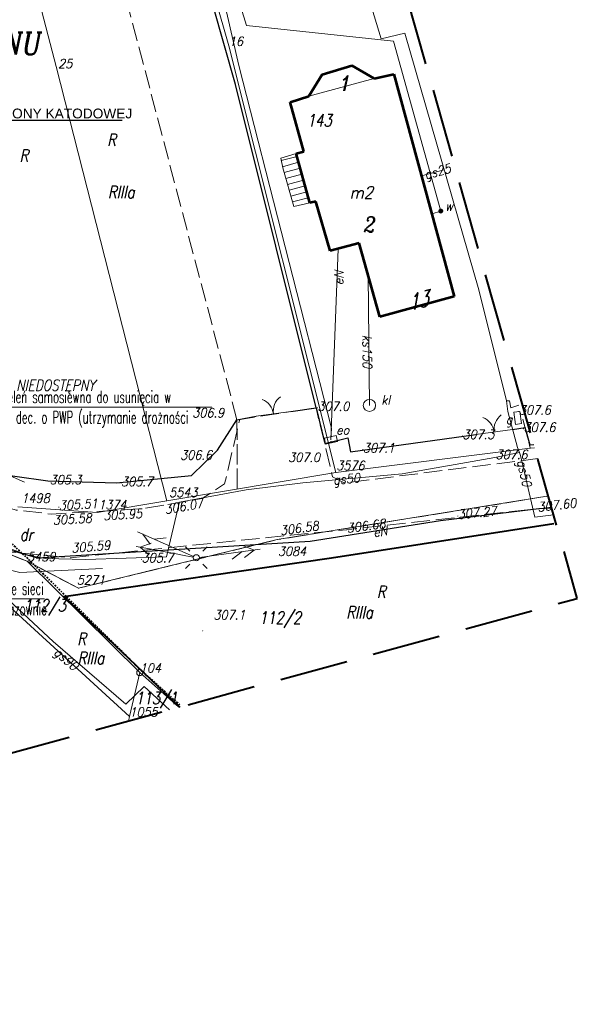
# Model space of a CAD drawing. Header units: metres. Extents: x 779 to 7046, y -512 to 9570.
# Tile 218 of 256: x 2245 to 2290, y 104 to 184. Entities that reach past the tile are written whole.
import ezdxf
from ezdxf import colors
from ezdxf.entities.mleader import LeaderData, LeaderLine
from ezdxf.math import Vec2, Vec3

# ---------------------------------------------------------------- set-up
doc = ezdxf.new("R2010")
doc.units = ezdxf.units.M
for name, pattern in [('0.5_0.5', [1, 0.5, -0.5]), ('1.5_0.5', [2, 1.5, -0.5]), ('CIĄGłA', [0]), ('DASHEDX2', [38.1, 25.4, -12.7]), ('DGN Style 3', [7.83309, 5.595065, -2.238026]), ('DGN Style 4', [0.3202, 0.16, -0.08, 0.0002, -0.08])]:
    doc.linetypes.add(name, pattern=pattern)
for name, color, linetype, lineweight in [('202-punkt graniczny', 7, 'Continuous', 0), ('202-punkt graniczny-Atr103', 7, 'Continuous', 0), ('203-punkt graniczny', 7, 'Continuous', 0), ('203-punkt graniczny-Atr103', 7, 'Continuous', 0), ('209-oznaczenie konturu klasyfikacyjnego', 7, 'Continuous', 0), ('210-oznaczenie konturu użytku gruntowego', 7, 'Continuous', 0), ('211-numer działki ewidencyjnej', 7, 'Continuous', 0), ('217-kontur klasyfikacyjny', 7, 'Continuous', 0), ('218-kontur użytku gruntowego', 7, 'Continuous', 0), ('219-działka ewidencyjna', 7, 'Continuous', 0), ('238-Punkt adresowy budynku', 7, 'Continuous', 0), ('312-budynek ewidencyjny', 7, 'Continuous', 0), ('312-oznaczenie budynku ewidencyjnego', 7, 'Continuous', 0), ('312-oznaczenie budynku ewidencyjnego-Atr117', 7, 'Continuous', 0), ('320-blok - kondygnacja nadziemna', 7, 'Continuous', 0), ('320-blok - kondygnacja nadziemna-Atr25', 7, 'Continuous', 0), ('352-schody', 7, 'Continuous', 0), ('brama (linia)', 7, 'Continuous', 0), ('brama (linia) - symbol', 7, 'Continuous', 0), ('Instalacje elektryczne', 1, 'Continuous', 20), ('IS-G-opis', 46, 'Continuous', 30), ('jezdnia (powierzchnia)', 7, 'Continuous', 0), ('KTOK05_01', 7, 'Continuous', 0), ('latarnia (punkt)', 7, 'Continuous', 0), ('MPZP', 7, 'Continuous', 0), ('ogrodzenie trwałe (linia)', 7, 'Continuous', 0), ('osadnik kanalizacji lokalnej (dół Chambeau) (punkt)-SK', 7, 'Continuous', 0), ('osadnik kanalizacji lokalnej (dół Chambeau) (punkt)-SK-Atr17', 7, 'Continuous', 0), ('przewód elektroenergetyczny (linia)-SEPOD', 7, 'Continuous', 0), ('przewód elektroenergetyczny (linia)-SEPOD-Atr1', 7, 'Continuous', 0), ('przewód elektroenergetyczny niskiego napięcia (linia)-SEPOW - symbol', 7, 'Continuous', 0), ('przewód gazowy (linia)-SG', 7, 'Continuous', 0), ('przewód gazowy (linia)-SG-Atr1', 7, 'Continuous', 0), ('przewód kanalizacyjny (linia)-SK', 7, 'Continuous', 0), ('przewód kanalizacyjny (linia)-SK-Atr1', 7, 'Continuous', 0), ('przewód wodociągowy (linia)-SW', 7, 'Continuous', 0), ('PTRW02_01', 7, 'Continuous', 0), ('punkt wysokościowy naturalny', 7, 'Continuous', 0), ('punkt wysokościowy naturalny-Atr2', 7, 'Continuous', 0), ('punkt wysokościowy sztuczny', 7, 'Continuous', 0), ('punkt wysokościowy sztuczny-Atr2', 7, 'Continuous', 0), ('RTPW02', 7, 'Continuous', 0), ('rura ochronna - przewód elektroenergetyczny (linia)-SE', 7, 'Continuous', 0), ('rów melioracyjny  przydrożny (linia)', 7, 'Continuous', 0), ('SUPE04', 7, 'Continuous', 0), ('SUPT01', 7, 'Continuous', 0), ('szafa elektroenergetyczna (punkt)-SE', 7, 'Continuous', 0), ('szafa elektroenergetyczna (punkt)-SE-Atr17', 7, 'Continuous', 0), ('szafa gazowa (punkt)-SG', 7, 'Continuous', 0), ('szafa gazowa (punkt)-SG-Atr17', 7, 'Continuous', 0), ('Zakres', 7, 'Continuous', 0), ('zasuwa - siec wodociągowa (punkt)-SW', 7, 'Continuous', 0), ('zasuwa - siec wodociągowa (punkt)-SW-Atr17', 7, 'Continuous', 0)]:
    doc.layers.add(name, color=color, linetype=linetype, lineweight=lineweight)
doc.layers.add('IE_kable ziemne', color=240, linetype='Continuous')
doc.styles.add('ARIAL', font='arial.ttf')
doc.styles.add('IS-0.6', font='simplex.shx', dxfattribs={"width": 0.6})
doc.styles.get("Standard").update_dxf_attribs({"font": 'arial.ttf'})
doc.styles.add('Style-ITALIC_1250', font='ITALIC_1250.shx')
doc.linetypes.add('902-500', pattern='A,3.75,[24,dgnlstyle-geo-mz.shx,S=0.002786,R=0,X=0,Y=0],3.75', length=7.5)
doc.linetypes.add('KTOK05_01-500', pattern='A,3.75,[13,dgnlstyle-rozp_2013.shx,S=0.002778,R=0,X=0,Y=0],3.75', length=7.5)

# ---------------------------------------------------------------- blocks, each defined once
blk = doc.blocks.new('203')
at = {"linetype": 'Continuous', "lineweight": -2, "ltscale": 10}
h = blk.add_hatch(color=0, dxfattribs=at)
edge = h.paths.add_edge_path()
edge.add_arc((0, 0), 0.45, 0, 360)
blk = doc.blocks.new('202')
at = {"color": 0, "linetype": 'Continuous', "lineweight": -2, "ltscale": 10}
blk.add_circle((0, 0), 2.5, dxfattribs=at)
blk = doc.blocks.new('US25_2')
at = {"linetype": 'Continuous', "lineweight": -2, "ltscale": 10}
h = blk.add_hatch(color=0, dxfattribs=at)
edge = h.paths.add_edge_path()
edge.add_arc((0, 0), 2, 0, 360)
blk = doc.blocks.new('PW01')
at = {"linetype": 'Continuous', "lineweight": 13, "ltscale": 10}
h = blk.add_hatch(color=0, dxfattribs=at)
edge = h.paths.add_edge_path()
edge.add_arc((0, 0), 0.45, 0, 360)
blk = doc.blocks.new('OK02')
at = {"color": 0, "linetype": 'Continuous', "lineweight": -2, "ltscale": 10}
for centre, start, end in [((-15, 0), 0, 60), ((15, 0), 120, 180)]:
    blk.add_arc(centre, 15, start, end, dxfattribs=at)
blk = doc.blocks.new('US20')
at = {"color": 0, "linetype": 'Continuous', "lineweight": 13, "ltscale": 10}
for p, q in [((-5, -2.5), (-5, 2.5)), ((-5, 2.5), (5, 2.5)), ((5, -2.5), (5, 2.5)), ((-5, -2.5), (5, -2.5))]:
    blk.add_line(p, q, dxfattribs=at)
blk = doc.blocks.new('PW02')
at = {"linetype": 'Continuous', "lineweight": 13, "ltscale": 10}
h = blk.add_hatch(color=0, dxfattribs=at)
edge = h.paths.add_edge_path()
edge.add_arc((0, 0), 0.45, 0, 360)
blk = doc.blocks.new('SM01')
at = {"color": 0, "linetype": 'Continuous', "lineweight": 13, "ltscale": 10}
for p, q in [((-5.3, 5.31), (-8.83, 8.84)), ((5.31, 5.31), (8.84, 8.84)), ((-5.3, -5.3), (-8.83, -8.83)), ((5.31, -5.3), (8.84, -8.83))]:
    blk.add_line(p, q, dxfattribs=at)
blk.add_circle((0, 0), 2.5, dxfattribs=at)
blk = doc.blocks.new('US18')
at = {"color": 0, "linetype": 'Continuous', "lineweight": 13, "ltscale": 10}
for p, q in [((-5, -2.5), (-5, 2.5)), ((-5, 2.5), (5, 2.5)), ((5, -2.5), (5, 2.5)), ((-5, -2.5), (5, -2.5))]:
    blk.add_line(p, q, dxfattribs=at)
blk = doc.blocks.new('PE04')
at = {"color": 0, "linetype": 'Continuous', "lineweight": 13, "ltscale": 10}
for p, q in [((6.5, 0), (0, 0)), ((6.5, 0), (16.5, 0)), ((16.5, 0), (26.5, 0)), ((26.5, 0), (36.5, 0)), ((36.5, 0), (46.5, 0)), ((46.5, 0), (37.84, 5)), ((46.5, 0), (37.84, -5)), ((46.5, 0), (50, 0))]:
    blk.add_line(p, q, dxfattribs=at)
blk = doc.blocks.new('RTPW02')
at = {"layer": 'RTPW02', "linetype": 'Continuous', "lineweight": 13}
h = blk.add_hatch(color=7, dxfattribs=at)
edge = h.paths.add_edge_path()
edge.add_arc((0, 0), 0.045, 0, 360)
blk = doc.blocks.new('PZT MDCP podkład')
at = {"layer": '217-kontur klasyfikacyjny', "color": 252, "linetype": '1.5_0.5', "lineweight": 13, "true_color": 0x939598, "flags": 128}
for points in [[(2196.636, 25.266), (2187.856, 58.616)], [(2196.656, 19.606), (2196.636, 25.266)], [(2219.996, 25.296), (2220.596, 22.946)], [(2221.946, 19.006), (2199.916, 15.466)], [(2222.071, 19.018), (2221.946, 19.006)], [(2179.496, 13.696), (2168.356, 18.126)], [(2199.916, 15.466), (2183.696, 11.496)], [(2183.696, 11.496), (2179.496, 13.696)]]:
    blk.add_lwpolyline(points, dxfattribs=at)
at = {"layer": '218-kontur użytku gruntowego', "color": 252, "linetype": '0.5_0.5', "lineweight": 13, "true_color": 0x939598, "flags": 128}
for points in [[(2196.656, 19.606), (2196.636, 25.266)], [(2196.636, 25.266), (2196.656, 19.606)], [(2219.996, 25.296), (2220.596, 22.946)], [(2220.596, 22.946), (2219.996, 25.296)], [(2199.916, 15.466), (2221.946, 19.006)], [(2221.946, 19.006), (2199.916, 15.466)], [(2221.946, 19.006), (2222.071, 19.018)], [(2222.071, 19.018), (2221.946, 19.006)], [(2168.356, 18.126), (2179.496, 13.696)], [(2179.496, 13.696), (2168.356, 18.126)], [(2183.696, 11.496), (2199.916, 15.466)], [(2199.916, 15.466), (2183.696, 11.496)], [(2179.496, 13.696), (2183.696, 11.496)], [(2183.696, 11.496), (2179.496, 13.696)]]:
    blk.add_lwpolyline(points, dxfattribs=at)
at = {"layer": '219-działka ewidencyjna', "color": 252, "linetype": 'Continuous', "lineweight": 13, "true_color": 0x939598}
blk.add_line((2190.916, 18.646), (2204.706, 20.946), dxfattribs=at)
at = {"layer": '219-działka ewidencyjna', "color": 252, "linetype": 'Continuous', "lineweight": 13, "true_color": 0x939598, "flags": 128}
for points in [[(2181.856, 54.106), (2176.346, 75.236)], [(2191.676, 70.836), (2195.976, 55.796)], [(2204.706, 20.946), (2195.976, 55.796)], [(2181.856, 54.106), (2190.916, 18.646)], [(2220.596, 22.946), (2204.706, 20.946)], [(2220.596, 22.946), (2220.952, 22.967)], [(2185.206, 17.696), (2190.916, 18.646)], [(2221.946, 19.006), (2199.916, 15.466)], [(2221.946, 19.006), (2222.071, 19.018)], [(2179.496, 13.696), (2168.356, 18.126)], [(2185.206, 17.696), (2178.726, 18.136)], [(2199.916, 15.466), (2183.696, 11.496)], [(2183.696, 11.496), (2179.496, 13.696)], [(2188.696, 4.606), (2179.496, 13.696)], [(2187.846, 1.006), (2176.826, 11.096)], [(2188.696, 4.606), (2187.846, 1.006)], [(2188.696, 4.606), (2191.883, 1.771)], [(2187.846, 1.006), (2187.778, 0.649)]]:
    blk.add_lwpolyline(points, dxfattribs=at)
at = {"layer": '312-budynek ewidencyjny', "color": 252, "linetype": 'Continuous', "lineweight": 53, "true_color": 0x939598, "flags": 128}
for points in [[(2203.586, 53.476), (2206.016, 54.186)], [(2206.016, 54.186), (2207.846, 53.146)], [(2202.506, 51.686), (2203.586, 53.476)], [(2207.846, 53.146), (2209.456, 53.486)], [(2209.456, 53.486), (2214.376, 35.326)], [(2200.986, 51.216), (2202.506, 51.686)], [(2202.086, 47.186), (2200.986, 51.216)], [(2201.476, 47.016), (2202.086, 47.186)], [(2202.576, 42.976), (2201.476, 47.016)], [(2203.086, 43.086), (2202.576, 42.976)], [(2204.246, 39.046), (2203.086, 43.086)], [(2206.616, 39.676), (2204.246, 39.046)], [(2208.316, 33.666), (2206.616, 39.676)], [(2214.376, 35.326), (2208.316, 33.666)]]:
    blk.add_lwpolyline(points, dxfattribs=at)
at = {"layer": '320-blok - kondygnacja nadziemna', "color": 252, "linetype": 'Continuous', "lineweight": 13, "true_color": 0x939598, "flags": 128}
for points in [[(2202.506, 51.686), (2203.586, 53.476), (2206.016, 54.186), (2207.846, 53.146), (2202.506, 51.686)], [(2200.986, 51.216), (2202.506, 51.686), (2207.846, 53.146), (2209.456, 53.486), (2214.376, 35.326), (2208.316, 33.666), (2206.616, 39.676), (2204.246, 39.046), (2203.086, 43.086), (2202.576, 42.976), (2201.476, 47.016), (2202.086, 47.186), (2200.986, 51.216)]]:
    blk.add_lwpolyline(points, close=True, dxfattribs=at)
at = {"layer": '352-schody', "color": 252, "linetype": 'Continuous', "lineweight": 13, "true_color": 0x939598, "flags": 128}
blk.add_lwpolyline([(2202.576, 42.976), (2201.286, 42.676), (2200.376, 45.846), (2200.216, 46.636), (2201.476, 47.016), (2202.576, 42.976)], close=True, dxfattribs=at)
blk.add_lwpolyline([(2202.576, 42.976), (2201.286, 42.676), (2200.376, 45.846), (2200.216, 46.636), (2201.476, 47.016), (2202.576, 42.976)], close=True, dxfattribs=at)
for points in [[(2200.259, 46.425), (2201.542, 46.775)], [(2200.358, 45.934), (2201.673, 46.292)], [(2200.489, 45.452), (2201.804, 45.81)], [(2200.627, 44.971), (2201.936, 45.327)], [(2200.765, 44.491), (2202.067, 44.845)], [(2200.903, 44.01), (2202.198, 44.363)], [(2201.041, 43.529), (2202.33, 43.88)], [(2201.179, 43.049), (2202.461, 43.398)]]:
    blk.add_lwpolyline(points, dxfattribs=at)
at = {"layer": 'brama (linia)', "color": 252, "linetype": 'Continuous', "lineweight": 13, "true_color": 0x939598, "flags": 128}
for points in [[(2198.206, 25.546), (2201.026, 25.936)], [(2216.156, 24.066), (2219.136, 24.466)]]:
    blk.add_lwpolyline(points, dxfattribs=at)
at = {"layer": 'jezdnia (powierzchnia)', "color": 252, "linetype": '1.5_0.5', "lineweight": 13, "true_color": 0x939598, "flags": 128}
blk.add_lwpolyline([(2222.326, 18.117), (2221.203, 22.083), (2205.386, 20.096), (2204.446, 20.596), (2203.096, 26.226), (2196.866, 25.286), (2195.626, 20.026), (2193.796, 18.826), (2188.866, 17.986), (2181.466, 17.556), (2178.606, 17.876), (2176.756, 18.456), (2173.726, 19.866), (2171.816, 21.166), (2167.276, 24.556), (2161.216, 26.826), (2157.676, 27.806), (2155.096, 28.106), (2148.546, 27.616), (2147.486, 27.656), (2146.556, 27.976), (2145.856, 28.606), (2144.736, 30.366), (2142.996, 34.696), (2142.366, 36.396), (2134.766, 38.986), (2135.116, 38.066), (2135.536, 36.916), (2136.706, 31.206), (2136.736, 29.676), (2136.306, 26.976), (2135.846, 25.416), (2133.726, 22.486), (2132.306, 21.326), (2131.486, 20.706), (2127.046, 18.566), (2125.056, 17.666), (2127.506, 10.916), (2129.216, 11.496), (2130.676, 11.486), (2132.096, 11.146), (2133.716, 10.476), (2146.306, 15.706), (2146.296, 16.146), (2146.506, 16.786), (2146.996, 17.566), (2147.256, 17.806), (2147.826, 18.186), (2148.396, 18.406), (2149.006, 18.516), (2149.656, 18.536), (2150.306, 18.406), (2150.866, 18.186), (2152.256, 17.276), (2152.966, 16.616), (2160.196, 19.556), (2160.416, 20.026), (2161.966, 20.226), (2164.176, 19.736), (2166.856, 18.806), (2176.416, 14.626), (2183.046, 13.986), (2201.016, 15.826), (2205.616, 16.276), (2221.196, 17.986), (2222.326, 18.117)], close=True, dxfattribs=at)
at = {"layer": 'KTOK05_01', "color": 252, "linetype": 'KTOK05_01-500', "lineweight": 40, "true_color": 0x939598, "flags": 128}
blk.add_lwpolyline([(2191.987, 1.762), (2182.505, 10.825), (2204.363, 13.967), (2222.529, 16.785)], dxfattribs=at)
at = {"layer": 'MPZP', "color": 252, "linetype": 'DGN Style 4', "lineweight": 40, "true_color": 0x939598, "flags": 128}
blk.add_lwpolyline([(2105.951, 127.031), (2135.306, 137.337), (2141.691, 122.493), (2145.682, 112.37), (2151.584, 97.397), (2156.726, 83.081), (2162.409, 65.301), (2167.841, 43.184), (2173.517, 19.532), (2179.635, 13.841), (2188.833, 4.752), (2192.016, 1.92)], dxfattribs=at)
at = {"layer": 'ogrodzenie trwałe (linia)', "color": 252, "linetype": '902-500', "lineweight": 30, "true_color": 0x939598, "flags": 128}
for points in [[(2201.026, 25.936), (2203.096, 26.226), (2196.526, 52.656), (2189.216, 78.326), (2185.026, 90.136), (2181.246, 100.996), (2180.716, 103.656), (2164.906, 146.866), (2145.896, 140.406), (2135.536, 136.576), (2142.946, 119.686), (2154.066, 91.526), (2156.856, 82.926), (2163.326, 62.136), (2173.076, 21.416), (2181.186, 20.276), (2186.806, 20.096), (2192.936, 20.706), (2195.036, 22.776), (2196.636, 25.266), (2198.206, 25.546)], [(2203.096, 26.226), (2203.826, 23.306)], [(2219.136, 24.466), (2220.166, 24.626)], [(2220.881, 23.22), (2220.586, 23.196), (2220.166, 24.626)], [(2203.826, 23.306), (2205.686, 23.786), (2205.906, 22.636), (2216.156, 24.066)]]:
    blk.add_lwpolyline(points, dxfattribs=at)
at = {"layer": 'osadnik kanalizacji lokalnej (dół Chambeau) (punkt)-SK', "color": 252, "linetype": 'Continuous', "lineweight": 13, "true_color": 0x939598}
blk.add_circle((2207.456, 26.436), 0.5, dxfattribs=at)
at = {"layer": 'przewód elektroenergetyczny (linia)-SEPOD', "color": 252, "linetype": 'Continuous', "lineweight": 13, "true_color": 0x939598, "flags": 128}
for points in [[(2181.286, 100.296), (2181.826, 100.616), (2186.086, 89.606), (2191.076, 74.546), (2195.326, 60.626), (2196.796, 54.206), (2204.366, 24.576), (2204.316, 23.616)], [(2204.916, 39.226), (2204.316, 23.616)], [(2154.086, 13.836), (2153.176, 13.546), (2153.086, 13.876), (2159.286, 20.506), (2161.986, 19.616), (2165.956, 18.086), (2180.356, 13.986), (2202.606, 15.336), (2213.266, 17.026), (2221.306, 17.996), (2222.338, 18.075)]]:
    blk.add_lwpolyline(points, dxfattribs=at)
at = {"layer": 'przewód gazowy (linia)-SG', "color": 252, "linetype": 'Continuous', "lineweight": 13, "true_color": 0x939598, "flags": 128}
for points in [[(2218.756, 25.936), (2218.646, 26.816), (2216.386, 35.876), (2210.336, 56.836), (2208.416, 56.376), (2198.506, 88.976), (2184.296, 130.766), (2176.366, 150.276)], [(2213.556, 45.686), (2211.706, 45.176)], [(2219.666, 26.446), (2219.016, 26.236), (2218.886, 26.796), (2218.646, 26.816)], [(2218.756, 25.936), (2219.556, 23.006), (2219.706, 22.596)], [(2162.206, 16.266), (2162.366, 16.516), (2162.716, 16.816), (2164.106, 17.506), (2167.356, 18.806), (2179.526, 14.206), (2180.966, 13.936), (2184.286, 13.856), (2190.876, 14.066), (2191.876, 18.346), (2191.936, 18.536), (2197.386, 19.526), (2202.016, 20.096), (2210.126, 20.846), (2217.686, 22.186), (2219.706, 22.596)], [(2219.706, 22.596), (2219.786, 22.336), (2220.956, 17.306), (2222.501, 17.498)], [(2191.136, 1.567), (2189.056, 3.466), (2187.566, 2.016), (2181.626, 7.136), (2176.336, 12.046), (2164.106, 17.506)]]:
    blk.add_lwpolyline(points, dxfattribs=at)
at = {"layer": 'przewód kanalizacyjny (linia)-SK', "color": 252, "linetype": 'Continuous', "lineweight": 13, "true_color": 0x939598, "flags": 128}
blk.add_lwpolyline([(2207.356, 37.066), (2207.456, 26.436)], dxfattribs=at)
at = {"layer": 'przewód wodociągowy (linia)-SW', "color": 252, "linetype": 'Continuous', "lineweight": 13, "true_color": 0x939598, "flags": 128}
blk.add_lwpolyline([(2212.546, 42.076), (2213.286, 42.306), (2209.436, 56.186), (2197.426, 57.456), (2187.826, 88.496), (2176.956, 120.056), (2167.756, 146.026), (2166.796, 148.736)], dxfattribs=at)
at = {"layer": 'rura ochronna - przewód elektroenergetyczny (linia)-SE', "color": 252, "linetype": 'Continuous', "lineweight": 30, "true_color": 0x939598, "flags": 128}
blk.add_lwpolyline([(2154.086, 13.836), (2153.176, 13.546), (2153.086, 13.876), (2159.286, 20.506), (2161.986, 19.616), (2165.956, 18.086), (2180.356, 13.986), (2202.606, 15.336), (2213.266, 17.026), (2221.306, 17.996), (2222.338, 18.075)], dxfattribs=at)
at = {"layer": 'rów melioracyjny  przydrożny (linia)', "color": 252, "linetype": 'Continuous', "lineweight": 13, "true_color": 0x939598, "flags": 128}
blk.add_lwpolyline([(2163.776, 18.896), (2168.276, 16.676), (2174.556, 13.846), (2178.896, 12.776), (2185.646, 13.106)], dxfattribs=at)
at = {"layer": 'SUPE04', "color": 252, "linetype": 'Continuous', "lineweight": 13, "true_color": 0x939598}
blk.add_line((2198.52, 14.682), (2193.564, 14.02), dxfattribs=at)
at = {"layer": 'SUPE04', "color": 252, "linetype": 'Continuous', "lineweight": 13, "true_color": 0x939598, "flags": 128}
blk.add_lwpolyline([(2197.116, 14.999), (2198.04, 14.618), (2197.248, 14.007)], dxfattribs=at)
at = {"layer": 'SUPT01', "color": 252, "linetype": 'Continuous', "lineweight": 13, "true_color": 0x939598}
for p, q in [((2179.271, 20.171), (2174.695, 22.186)), ((2188.512, 16.102), (2193.088, 14.087)), ((2189.546, 15.1), (2188.955, 15.907)), ((2189.87, 15.504), (2190.864, 15.613)), ((2198.52, 14.682), (2193.564, 14.02)), ((2197.049, 14.486), (2196.257, 13.875)), ((2197.116, 14.999), (2198.04, 14.618))]:
    blk.add_line(p, q, dxfattribs=at)
at = {"layer": 'Zakres', "color": 252, "linetype": 'DGN Style 3', "lineweight": 40, "true_color": 0x939598, "flags": 128}
blk.add_lwpolyline([(2174.696, 172.586), (2130.246, 158.476), (2070.276, 140.136), (2076.276, 101.676), (2103.086, -22.494), (2224.436, 10.666), (2208.436, 67.156), (2203.276, 85.806), (2188.226, 134.806), (2174.696, 172.586)], close=True, dxfattribs=at)
at = {"layer": '202-punkt graniczny', "color": 252, "linetype": 'Continuous', "lineweight": 13, "true_color": 0x939598, "xscale": 0.1, "yscale": 0.1, "zscale": 0.1}
blk.add_blockref('202', (2188.696, 4.606), dxfattribs=at)
at = {"layer": '203-punkt graniczny', "color": 252, "linetype": 'Continuous', "lineweight": 13, "true_color": 0x939598, "xscale": 0.1, "yscale": 0.1, "zscale": 0.1}
for p in [(2195.976, 55.796), (2181.856, 54.106), (2220.596, 22.946), (2204.706, 20.946), (2190.916, 18.646), (2221.946, 19.006), (2185.206, 17.696), (2199.916, 15.466), (2179.496, 13.696), (2183.696, 11.496), (2187.846, 1.006)]:
    blk.add_blockref('203', p, dxfattribs=at)
at = {"layer": 'brama (linia) - symbol', "color": 252, "linetype": 'Continuous', "lineweight": 13, "true_color": 0x939598, "xscale": 0.1, "yscale": 0.1, "zscale": 0.1}
for p, rotation in [((2199.616, 25.741), 7.874), ((2217.646, 24.266), 7.644999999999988)]:
    blk.add_blockref('OK02', p, dxfattribs=dict(at, rotation=rotation))
at = {"layer": 'latarnia (punkt)', "color": 252, "linetype": 'Continuous', "lineweight": 13, "true_color": 0x939598, "xscale": 0.1, "yscale": 0.1, "zscale": 0.1}
blk.add_blockref('SM01', (2193.316, 13.986), dxfattribs=at)
at = {"layer": 'przewód elektroenergetyczny niskiego napięcia (linia)-SEPOW - symbol', "color": 252, "linetype": 'Continuous', "lineweight": 13, "ltscale": 0.966682, "true_color": 0x939598, "xscale": 0.09500235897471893, "yscale": 0.09500235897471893, "zscale": 0.1, "rotation": 169.336}
blk.add_blockref('PE04', (2193.071, 14.033), dxfattribs=at)
at = {"layer": 'punkt wysokościowy naturalny', "color": 252, "linetype": 'Continuous', "lineweight": 13, "true_color": 0x939598, "xscale": 0.1, "yscale": 0.1, "zscale": 0.1}
for p in [(2203.206, 26.236), (2219.666, 25.936), (2196.866, 25.286), (2220.046, 24.526), (2204.316, 23.476), (2215.056, 23.936), (2206.926, 22.836), (2196.106, 22.126), (2220.366, 22.296), (2181.336, 20.246), (2187.166, 20.086), (2188.846, 13.856), (2193.836, 8.026)]:
    blk.add_blockref('PW01', p, dxfattribs=at)
at = {"layer": 'punkt wysokościowy sztuczny', "color": 252, "linetype": 'Continuous', "lineweight": 13, "true_color": 0x939598, "xscale": 0.1, "yscale": 0.1, "zscale": 0.1}
for p in [(2193.796, 18.826), (2182.086, 18.116), (2188.866, 17.986), (2221.196, 17.986), (2214.666, 17.396), (2205.616, 16.276), (2201.016, 15.826)]:
    blk.add_blockref('PW02', p, dxfattribs=at)
at = {"layer": 'RTPW02', "color": 252, "linetype": 'Continuous', "lineweight": 13, "true_color": 0x939598}
for p in [(2181.466, 17.556), (2183.046, 13.986)]:
    blk.add_blockref('RTPW02', p, dxfattribs=at)
at = {"layer": 'szafa elektroenergetyczna (punkt)-SE', "color": 252, "linetype": 'Continuous', "lineweight": 13, "true_color": 0x939598, "xscale": 0.1, "yscale": 0.1, "zscale": 0.1, "rotation": 12.085}
blk.add_blockref('US18', (2204.316, 23.616), dxfattribs=at)
at = {"layer": 'szafa gazowa (punkt)-SG', "color": 252, "linetype": 'Continuous', "lineweight": 13, "true_color": 0x939598, "xscale": 0.1, "yscale": 0.1, "zscale": 0.1, "rotation": 277.939}
blk.add_blockref('US20', (2219.566, 25.406), dxfattribs=at)
at = {"layer": 'zasuwa - siec wodociągowa (punkt)-SW', "color": 252, "linetype": 'Continuous', "lineweight": 13, "true_color": 0x939598, "xscale": 0.1, "yscale": 0.1, "zscale": 0.1, "rotation": 14.441}
blk.add_blockref('US25_2', (2213.286, 42.306), dxfattribs=at)
at = {"layer": '202-punkt graniczny-Atr103', "color": 252, "lineweight": 13, "true_color": 0x939598, "insert": (2188.696, 4.606), "char_height": 0.75, "attachment_point": 7, "line_spacing_factor": 0.6}
blk.add_mtext('\\FITALIC_1250;\\H1x;\\W0.9;104', dxfattribs=at)
blk.add_mtext('\\FITALIC_1250;\\H1x;\\W0.9;104', dxfattribs=at)
at = {"layer": '203-punkt graniczny-Atr103', "color": 252, "lineweight": 13, "true_color": 0x939598, "char_height": 0.75, "attachment_point": 7, "line_spacing_factor": 0.6}
for s, insert in [('\\FITALIC_1250;\\H1x;\\W0.9;16', (2195.976, 55.796)), ('\\FITALIC_1250;\\H1x;\\W0.9;16', (2195.976, 55.796)), ('\\FITALIC_1250;\\H1x;\\W0.9;25', (2182.027, 53.97)), ('\\FITALIC_1250;\\H1x;\\W0.9;3576', (2204.746, 21.146)), ('\\FITALIC_1250;\\H1x;\\W0.9;5543', (2191.096, 18.946)), ('\\FITALIC_1250;\\H1x;\\W0.9;1498', (2179.025, 18.476)), ('\\FITALIC_1250;\\H1x;\\W0.9;1374', (2185.306, 17.952)), ('\\FITALIC_1250;\\H1x;\\W0.9;3084', (2199.976, 14.141)), ('\\FITALIC_1250;\\H1x;\\W0.9;5459', (2179.496, 13.696)), ('\\FITALIC_1250;\\H1x;\\W0.9;5459', (2179.496, 13.696)), ('\\FITALIC_1250;\\H1x;\\W0.9;5271', (2183.557, 11.796)), ('\\FITALIC_1250;\\H1x;\\W0.9;1055', (2187.846, 1.006)), ('\\FITALIC_1250;\\H1x;\\W0.9;1055', (2187.846, 1.006))]:
    blk.add_mtext(s, dxfattribs=dict(at, insert=insert))
at = {"layer": '209-oznaczenie konturu klasyfikacyjnego', "color": 252, "linetype": 'Continuous', "lineweight": 13, "true_color": 0x939598, "char_height": 1, "attachment_point": 7, "line_spacing_factor": 0.6}
for insert in [(2186.096, 43.36), (2205.566, 9.032), (2183.622, 5.294)]:
    blk.add_mtext('\\FITALIC_1250;\\H1x;\\W0.79;RIIIa', dxfattribs=dict(at, insert=insert))
at = {"layer": '210-oznaczenie konturu użytku gruntowego', "color": 252, "linetype": 'Continuous', "lineweight": 13, "true_color": 0x939598, "char_height": 1, "attachment_point": 7, "line_spacing_factor": 0.6}
for s, insert in [('\\FITALIC_1250;\\H1x;\\W0.79;R', (2186.042, 47.623)), ('\\FITALIC_1250;\\H1x;\\W0.79;R', (2178.883, 46.341)), ('\\FITALIC_1250;\\H1x;\\W0.79;dr', (2178.895, 15.376)), ('\\FITALIC_1250;\\H1x;\\W0.79;R', (2208.07, 10.701)), ('\\FITALIC_1250;\\H1x;\\W0.79;R', (2183.595, 6.853))]:
    blk.add_mtext(s, dxfattribs=dict(at, insert=insert))
at = {"layer": '211-numer działki ewidencyjnej', "color": 252, "linetype": 'Continuous', "lineweight": 13, "true_color": 0x939598, "char_height": 1, "attachment_point": 1, "line_spacing_factor": 0.6}
for s, insert in [('\\FITALIC_1250;\\H1x;\\W0.79;112/3', (2179.217, 10.593)), ('\\FITALIC_1250;\\H1x;\\W0.79;112/2', (2198.427, 9.586)), ('\\FITALIC_1250;\\H1x;\\W0.79;113/1', (2188.323, 3.027))]:
    blk.add_mtext(s, dxfattribs=dict(at, insert=insert))
at = {"layer": '238-Punkt adresowy budynku', "color": 252, "linetype": 'Continuous', "lineweight": 30, "true_color": 0x939598, "insert": (2211.526, 34.365), "char_height": 1.25, "attachment_point": 8, "rotation": 15.315, "line_spacing_factor": 0.6}
blk.add_mtext('\\FITALIC_1250;\\Q15;\\H1x;\\W0.79;13', dxfattribs=at)
at = {"layer": '312-oznaczenie budynku ewidencyjnego', "color": 252, "linetype": 'Continuous', "lineweight": 13, "true_color": 0x939598, "insert": (2202.346, 49.223), "char_height": 1, "attachment_point": 7, "line_spacing_factor": 0.6}
blk.add_mtext('\\FITALIC_1250;\\H1x;\\W0.79;143', dxfattribs=at)
at = {"layer": '312-oznaczenie budynku ewidencyjnego-Atr117', "color": 252, "lineweight": 13, "true_color": 0x939598, "insert": (2205.826, 43.323), "char_height": 1, "attachment_point": 7, "line_spacing_factor": 0.6}
blk.add_mtext('\\FITALIC_1250;\\H1x;\\W0.9;m2', dxfattribs=at)
at = {"layer": '320-blok - kondygnacja nadziemna-Atr25', "color": 252, "lineweight": 13, "true_color": 0x939598, "char_height": 1.25, "attachment_point": 7, "line_spacing_factor": 0.6}
for s, insert in [('\\FITALIC_1250;\\H1x;\\W0.9;1', (2205.026, 52.12)), ('\\FITALIC_1250;\\H1x;\\W0.9;2', (2206.996, 40.58))]:
    blk.add_mtext(s, dxfattribs=dict(at, insert=insert))
at = {"layer": 'MPZP', "color": 252, "linetype": 'Continuous', "lineweight": 13, "true_color": 0x939598, "style": 'Style-ITALIC_1250', "width": 0.8}
blk.add_text('6.MNU', height=1.8, dxfattribs=at).set_placement((2173.959, 55.088))
at = {"layer": 'osadnik kanalizacji lokalnej (dół Chambeau) (punkt)-SK-Atr17', "color": 252, "lineweight": 13, "true_color": 0x939598, "insert": (2208.426, 26.506), "char_height": 0.75, "attachment_point": 7, "line_spacing_factor": 0.6}
blk.add_mtext('\\FITALIC_1250;\\H1x;\\W0.9;kl', dxfattribs=at)
at = {"layer": 'przewód elektroenergetyczny (linia)-SEPOD-Atr1', "color": 252, "lineweight": 13, "true_color": 0x939598, "char_height": 0.75, "attachment_point": 4, "line_spacing_factor": 0.6}
for insert, rotation in [((2204.931, 36.261), 87.718), ((2207.766, 16.033), 8.903)]:
    blk.add_mtext('\\FITALIC_1250;\\H1x;\\W0.9;eN', dxfattribs=dict(at, insert=insert, rotation=rotation))
at = {"layer": 'przewód gazowy (linia)-SG-Atr1', "color": 252, "lineweight": 13, "true_color": 0x939598, "char_height": 0.75, "line_spacing_factor": 0.6}
for s, insert, attachment_point, rotation in [('\\FITALIC_1250;\\H1x;\\W0.9;gs25', (2211.989, 45.126), 4, 15.319), ('\\FITALIC_1250;\\H1x;\\W0.9;gs50', (2219.745, 21.948), 4, 283.094), ('\\FITALIC_1250;\\H1x;\\W0.9;gs50', (2204.498, 20.202), 4, 5.283), ('\\FITALIC_1250;\\H1x;\\W0.9;gs90', (2182.096, 6.726), 1, 319.24)]:
    blk.add_mtext(s, dxfattribs=dict(at, insert=insert, attachment_point=attachment_point, rotation=rotation))
at = {"layer": 'przewód kanalizacyjny (linia)-SK-Atr1', "color": 252, "lineweight": 13, "true_color": 0x939598, "insert": (2207.271, 32.205), "char_height": 0.75, "attachment_point": 4, "rotation": 270.511, "line_spacing_factor": 0.6}
blk.add_mtext('\\FITALIC_1250;\\H1x;\\W0.9;ks150', dxfattribs=at)
at = {"layer": 'PTRW02_01', "color": 252, "linetype": 'Continuous', "lineweight": 13, "true_color": 0x939598, "style": 'Style-ITALIC_1250', "width": 0.8}
blk.add_text('TEREN NIEDOSTĘPNY', height=0.9, dxfattribs=at).set_placement((2175.137, 27.631))
at = {"layer": 'punkt wysokościowy naturalny-Atr2', "color": 252, "lineweight": 13, "true_color": 0x939598, "char_height": 0.75, "line_spacing_factor": 0.6}
for s, insert, attachment_point in [('\\FITALIC_1250;\\H1x;\\W0.9;307.0', (2203.206, 25.986), 7), ('\\FITALIC_1250;\\H1x;\\W0.9;306.9', (2192.986, 25.456), 7), ('\\FITALIC_1250;\\H1x;\\W0.9;307.6', (2219.666, 25.686), 7), ('\\FITALIC_1250;\\H1x;\\W0.9;307.6', (2220.046, 24.276), 7), ('\\FITALIC_1250;\\H1x;\\W0.9;307.3', (2215.056, 23.686), 7), ('\\FITALIC_1250;\\H1x;\\W0.9;307.1', (2206.926, 22.586), 7), ('\\FITALIC_1250;\\H1x;\\W0.9;306.6', (2191.996, 21.996), 7), ('\\FITALIC_1250;\\H1x;\\W0.9;307.0', (2200.816, 21.816), 7), ('\\FITALIC_1250;\\H1x;\\W0.9;307.6', (2220.366, 22.046), 9), ('\\FITALIC_1250;\\H1x;\\W0.9;305.3', (2181.336, 19.996), 7), ('\\FITALIC_1250;\\H1x;\\W0.9;305.7', (2187.166, 19.836), 7), ('\\FITALIC_1250;\\H1x;\\W0.9;305.7', (2188.846, 13.606), 7), ('\\FITALIC_1250;\\H1x;\\W0.9;307.1', (2194.716, 8.946), 7)]:
    blk.add_mtext(s, dxfattribs=dict(at, insert=insert, attachment_point=attachment_point))
at = {"layer": 'punkt wysokościowy sztuczny-Atr2', "color": 252, "lineweight": 13, "true_color": 0x939598, "char_height": 0.75, "line_spacing_factor": 0.6}
for s, insert, attachment_point, rotation in [('\\FITALIC_1250;\\H1x;\\W0.9;305.51', (2182.102, 17.867), 7, 3.47), ('\\FITALIC_1250;\\H1x;\\W0.9;306.07', (2193.796, 18.826), 3, 9.67), ('\\FITALIC_1250;\\H1x;\\W0.9;307.60', (2221.225, 17.738), 7, 6.589), ('\\FITALIC_1250;\\H1x;\\W0.9;305.95', (2188.866, 17.986), 3, 3.325), ('\\FITALIC_1250;\\H1x;\\W0.9;307.27', (2214.689, 17.147), 7, 5.163), ('\\FITALIC_1250;\\H1x;\\W0.9;306.58', (2200.096, 16.566), 1, 7.703), ('\\FITALIC_1250;\\H1x;\\W0.9;306.68', (2205.647, 16.028), 7, 7.055)]:
    blk.add_mtext(s, dxfattribs=dict(at, insert=insert, attachment_point=attachment_point, rotation=rotation))
at = {"layer": 'RTPW02', "color": 252, "linetype": 'Continuous', "lineweight": 13, "true_color": 0x939598, "style": 'Style-ITALIC_1250', "width": 0.9}
for s, rotation, p in [('305.58', 3.22181, (2181.615, 16.683)), ('305.59', 4.57203, (2183.137, 14.398))]:
    blk.add_text(s, height=0.75, rotation=rotation, dxfattribs=at).set_placement(p)
at = {"layer": 'szafa elektroenergetyczna (punkt)-SE-Atr17', "color": 252, "true_color": 0x939598, "insert": (2204.746, 24.046), "char_height": 0.75, "attachment_point": 7, "line_spacing_factor": 0.6}
blk.add_mtext('\\FITALIC_1250;\\H1x;\\W0.9;eo', dxfattribs=at)
at = {"layer": 'szafa gazowa (punkt)-SG-Atr17', "color": 252, "lineweight": 13, "true_color": 0x939598, "insert": (2218.596, 24.656), "char_height": 0.75, "attachment_point": 7, "line_spacing_factor": 0.6}
blk.add_mtext('\\FITALIC_1250;\\H1x;\\W0.9;g', dxfattribs=at)
at = {"layer": 'zasuwa - siec wodociągowa (punkt)-SW-Atr17', "color": 252, "lineweight": 13, "true_color": 0x939598, "insert": (2213.64, 42.335), "char_height": 0.75, "attachment_point": 7, "line_spacing_factor": 0.6}
blk.add_mtext('\\FITALIC_1250;\\H1x;\\W0.9;w', dxfattribs=at)
blk = doc.blocks.new('_None', base_point=(2.5, 0))
blk = doc.blocks.new('ZMIANY STUDZIENKA ZLEWOWA - INSTALACJE ELEKTRYCZNE')
at = {"layer": 'IE_kable ziemne', "color": 4}
blk.add_line((2886.817, 175.899), (2869.544, 175.899), dxfattribs=at)
at = {"layer": 'IE_kable ziemne', "color": 4, "style": 'ARIAL'}
blk.add_text('SZAFKA OCHRONY KATODOWEJ', height=0.8, dxfattribs=at).set_placement((2869.872, 176.066))

msp = doc.modelspace()

# ---------------------------------------------------------------- linework, layer by layer
at = {"color": 5, "linetype": 'DASHEDX2', "lineweight": 13, "ltscale": 0.1}
msp.add_circle((2180.533, 219.695), 70, dxfattribs=at)

# ---------------------------------------------------------------- block references
at = {"color": 18, "linetype": 'CIĄGłA', "lineweight": 5, "true_color": 0x000000}
msp.add_blockref('PZT MDCP podkład', (65.959, 126.502), dxfattribs=at)
at = {"layer": 'Instalacje elektryczne', "color": 18, "linetype": 'CIĄGłA', "lineweight": 5, "true_color": 0x000000}
msp.add_blockref('ZMIANY STUDZIENKA ZLEWOWA - INSTALACJE ELEKTRYCZNE', (-633.59, 0.315), dxfattribs=at)

# ---------------------------------------------------------------- leaders
at = {"layer": 'IS-G-opis', "color": 18, "true_color": 0x000000}
ml = msp.add_multileader_mtext('Standard', dxfattribs=at)
ml.set_content('Istn. zieleń samosiewna do usunięcia w ramach dec. o PWP (utrzymanie drożności cieku)', color=(0, 0, 0), style='IS-0.6')
ml.set_leader_properties(linetype='Continuous', lineweight=9)
ml.set_arrow_properties(name='NONE')
ml.build(insert=Vec2(0, 0))
ml.multileader.update_dxf_attribs({"has_dogleg": 0, "text_left_attachment_type": 6, "text_right_attachment_type": 6, "dogleg_length": 0, "arrow_head_size": 0.0938})
ctx = ml.context
ctx.base_point, ctx.char_height, ctx.arrow_head_size, ctx.landing_gap_size, ctx.plane_origin = Vec3(2240.895, 152.799), 1, 0.0938, 0.2, Vec3(2231.778, 166.853)
ctx.left_attachment, ctx.right_attachment = 6, 6
notes = []
notes.append((ctx, [(0, (1, 1, 0), (2240.895, 152.799), (1, 0), 0, [(0, [(2230.412, 154.844)], 0, [])])]))
ctx.mtext.insert, ctx.mtext.width, ctx.mtext.line_spacing_style, ctx.mtext.flow_direction = Vec3(2241.095, 154.132), 19.24961, 2, 5
at = {"layer": 'IS-G-opis'}
ml = msp.add_multileader_mtext('Standard', dxfattribs=at)
ml.set_content('Wymagane spięcie sieci \\Pgazowej przez gazownie \\Pwg odrębnego \\Popracowania PSG', color=256, style='IS-0.6')
ml.set_leader_properties(linetype='Continuous', lineweight=9)
ml.set_arrow_properties(name='NONE')
ml.build(insert=Vec2(0, 0))
ml.multileader.update_dxf_attribs({"has_dogleg": 0, "text_left_attachment_type": 6, "text_right_attachment_type": 6, "dogleg_length": 0, "arrow_head_size": 0.0938})
ctx = ml.context
ctx.base_point, ctx.char_height, ctx.arrow_head_size, ctx.landing_gap_size, ctx.plane_origin = Vec3(2237.064, 137.138), 1, 0.0938, 0.2, Vec3(2227.947, 151.192)
ctx.left_attachment, ctx.right_attachment = 6, 6
notes.append((ctx, [(0, (1, 1, 0), (2237.064, 137.138), (1, 0), 0, [(0, [(2232.881, 146.981)], 0, [])])]))
ctx.mtext.insert, ctx.mtext.line_spacing_style, ctx.mtext.flow_direction = Vec3(2237.264, 138.471), 2, 5
for ctx, leaders in notes:
    for number, flags, end, landing, length, lines in leaders:
        leader = LeaderData()
        leader.index, (leader.has_last_leader_line, leader.has_dogleg_vector, leader.attachment_direction) = number, flags
        leader.last_leader_point, leader.dogleg_vector, leader.dogleg_length = Vec3(end), Vec3(landing), length
        for number, points, colour, breaks in lines:
            line = LeaderLine()
            line.index, line.vertices, line.color, line.breaks = number, Vec3.list(points), colors.encode_raw_color(colour), breaks
            leader.lines.append(line)
        ctx.leaders.append(leader)

doc.saveas('drawing.dxf')
